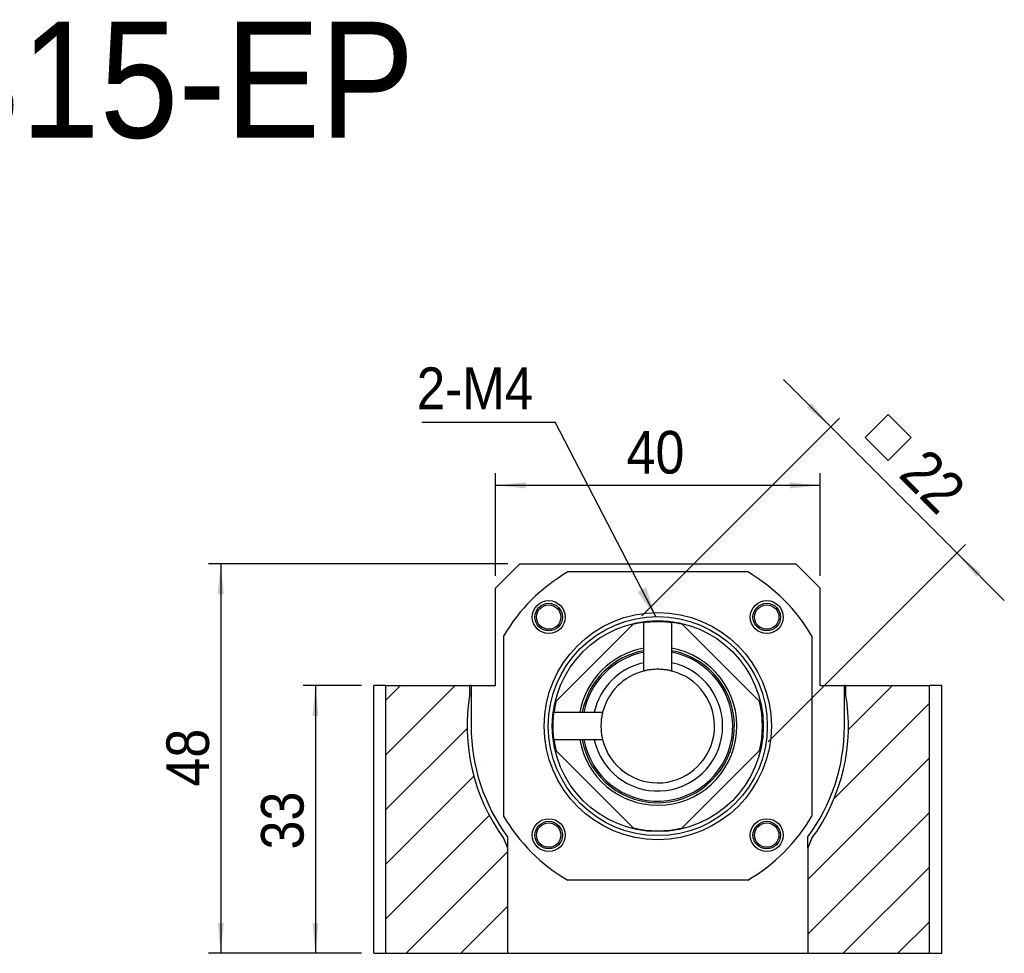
# Model space of a CAD drawing. Header units: millimetres. Extents: x 57 to 400, y 1 to 296.
# Tile 6 of 6: x 228 to 350, y 175 to 290. Entities that reach past the tile are written whole.
import ezdxf

# ---------------------------------------------------------------- set-up
doc = ezdxf.new("R2010")
doc.units = ezdxf.units.MM
doc.header["$LTSCALE"] = 1.5
doc.layers.add('FORMAT', color=7, linetype='Continuous')
doc.styles.add('SLDTEXTSTYLE1', font='GOTHIC.TTF', dxfattribs={"width": 0.913})
doc.styles.get("Standard").update_dxf_attribs({"font": 'GOTHIC.TTF'})
doc.dimstyles.new('SLDDIMSTYLE0', dxfattribs={"dimtxt": 5.25, "dimasz": 3.75, "dimexe": 0, "dimexo": 0.0625, "dimgap": 1.3125, "dimtad": 1, "dimrnd": 1e-09, "dimzin": 12, "dimdsep": 46, "dimtxsty": 'SLDTEXTSTYLE1', "dimsah": 1, "dimcen": 0.09, "dimadec": 0, "dimazin": 3, "dimtfac": 1, "dimtofl": 0, "dimtmove": 0, "dimatfit": 3, "dimfxl": 0, "dimfrac": 2, "dimtolj": 1, "dimtzin": 12, "dimarcsym": 0})
doc.dimstyles.new('SLDDIMSTYLE1', dxfattribs={"dimtxt": 5.25, "dimasz": 3.75, "dimexe": 0, "dimexo": 0.0625, "dimgap": 1.3125, "dimtad": 1, "dimrnd": 1e-09, "dimzin": 12, "dimdsep": 46, "dimtxsty": 'SLDTEXTSTYLE1', "dimsah": 1, "dimcen": 0.09, "dimadec": 0, "dimazin": 3, "dimtfac": 1, "dimtmove": 0, "dimatfit": 0, "dimfxl": 0, "dimfrac": 2, "dimtolj": 1, "dimtzin": 12, "dimarcsym": 0})
doc.dimstyles.new('SLDDIMSTYLE2', dxfattribs={"dimtxt": 0.18, "dimasz": 3.75, "dimexe": 0, "dimexo": 0.0625, "dimgap": 0, "dimtad": 0, "dimtih": 1, "dimtoh": 1, "dimdec": 0, "dimrnd": 1e-09, "dimzin": 0, "dimdsep": 46, "dimtxsty": 'Standard', "dimsah": 1, "dimcen": 0.09, "dimadec": 0, "dimazin": 0, "dimtfac": 3.75, "dimtdec": 0, "dimtofl": 0, "dimtmove": 0, "dimatfit": 3, "dimfxl": 0, "dimfrac": 2, "dimtolj": 1, "dimtzin": 0, "dimarcsym": 0})

# ---------------------------------------------------------------- blocks, each defined once
blk = doc.blocks.new('SW_SYMBOL_MOD_BOX')
at = {"layer": 'FORMAT', "color": 0}
for p, q in [((300, 300), (300, 1200)), ((300, 1200), (1200, 1200)), ((1200, 1200), (1200, 300)), ((300, 300), (1200, 300))]:
    blk.add_line(p, q, dxfattribs=at)
blk = doc.blocks.new('_D_17')
at = {"layer": 'FORMAT', "color": 7}
for p, q in [((328.4, 239.92), (322.57, 245.75)), ((305.12, 216.64), (329.46, 240.98)), ((328.4, 239.92), (343.96, 224.36)), ((320.68, 201.08), (345.02, 225.42)), ((343.96, 224.36), (349.79, 218.53))]:
    blk.add_line(p, q, dxfattribs=at)
for points in [[(328.4, 239.92), (326.01, 242.83), (325.48, 242.3)], [(343.96, 224.36), (346.34, 221.44), (346.87, 221.97)]]:
    blk.add_solid(points, dxfattribs=at)
at = {"layer": 'FORMAT', "color": 7, "xscale": 0.004470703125, "yscale": 0.004470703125, "zscale": 0.004470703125, "rotation": 315.0000000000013}
blk.add_blockref('SW_SYMBOL_MOD_BOX', (330.73, 238.61), dxfattribs=at)
at = {"layer": 'FORMAT', "color": 7, "insert": (340.32, 237.59), "char_height": 5.25, "attachment_point": 1, "rotation": 315, "style": 'SLDTEXTSTYLE1'}
blk.add_mtext('22', dxfattribs=at)
blk = doc.blocks.new('_D_18')
at = {"layer": 'FORMAT', "color": 7}
for p, q in [((287.08, 221.54), (287.08, 234.2)), ((327.08, 221.54), (327.08, 234.2)), ((327.08, 232.7), (287.08, 232.7))]:
    blk.add_line(p, q, dxfattribs=at)
for points in [[(287.08, 232.7), (290.83, 232.33), (290.83, 233.08)], [(327.08, 232.7), (323.33, 233.08), (323.33, 232.33)]]:
    blk.add_solid(points, dxfattribs=at)
at = {"layer": 'FORMAT', "color": 7, "insert": (303.23, 239.41), "char_height": 5.25, "attachment_point": 1, "style": 'SLDTEXTSTYLE1'}
blk.add_mtext('40', dxfattribs=at)
blk = doc.blocks.new('_D_19')
at = {"layer": 'FORMAT', "color": 7}
for p, q in [((270.58, 208.04), (263.39, 208.04)), ((264.89, 208.04), (264.89, 175.04)), ((270.58, 175.04), (263.39, 175.04))]:
    blk.add_line(p, q, dxfattribs=at)
for points in [[(264.89, 208.04), (264.51, 204.29), (265.26, 204.29)], [(264.89, 175.04), (265.26, 178.79), (264.51, 178.79)]]:
    blk.add_solid(points, dxfattribs=at)
at = {"layer": 'FORMAT', "color": 7, "insert": (258.18, 187.83), "char_height": 5.25, "attachment_point": 1, "rotation": 90, "style": 'SLDTEXTSTYLE1'}
blk.add_mtext('33', dxfattribs=at)
blk = doc.blocks.new('_D_20')
at = {"layer": 'FORMAT', "color": 7}
for p, q in [((288.58, 223.04), (251.72, 223.04)), ((253.22, 223.04), (253.22, 175.04)), ((270.58, 175.04), (251.72, 175.04))]:
    blk.add_line(p, q, dxfattribs=at)
for points in [[(253.22, 223.04), (252.85, 219.29), (253.6, 219.29)], [(253.22, 175.04), (253.6, 178.79), (252.85, 178.79)]]:
    blk.add_solid(points, dxfattribs=at)
at = {"layer": 'FORMAT', "color": 7, "insert": (246.52, 195.58), "char_height": 5.25, "attachment_point": 1, "rotation": 90, "style": 'SLDTEXTSTYLE1'}
blk.add_mtext('48', dxfattribs=at)
blk = doc.blocks.new('SW_NOTE_4')
at = {"layer": 'FORMAT', "color": 0}
blk.add_line((-16.42, 0), (0, 0), dxfattribs=at)
at = {"layer": 'FORMAT', "color": 0, "insert": (-17.07, 6.76), "char_height": 5.159, "attachment_point": 1, "style": 'SLDTEXTSTYLE1'}
blk.add_mtext('2-M4', dxfattribs=at)

msp = doc.modelspace()

# ---------------------------------------------------------------- hatches: boundary and pattern name
at = {"linetype": 'Continuous', "lineweight": 18}
h = msp.add_hatch(dxfattribs=at)
h.set_pattern_fill('ANSI31', scale=1.5, style=0)
edge = h.paths.add_edge_path(flags=0)
edge.add_line((305.377, 209.827), (305.377, 215.825))
edge.add_arc((307.077, 203.037), 12.9, 97.57213, 103.50813)
edge.add_line((304.064, 215.58), (294.534, 206.05))
edge.add_arc((307.077, 203.037), 12.9, 166.49187, 172.42787)
edge.add_line((294.289, 204.737), (300.286, 204.737))
edge.add_arc((307.077, 203.037), 7, 104.05459, 165.94541, ccw=False)
edge = h.paths.add_edge_path(flags=0)
edge.add_arc((307.077, 203.037), 12.9, 97.57263, 103.50801, ccw=False)
edge.add_line((305.377, 215.824), (305.377, 209.827))
edge.add_arc((307.077, 203.037), 7, 104.05523, 165.94477)
edge.add_line((300.286, 204.737), (294.289, 204.737))
edge.add_arc((307.077, 203.037), 12.9, 166.49199, 172.42737, ccw=False)
edge.add_line((294.534, 206.05), (304.064, 215.58))
h = msp.add_hatch(dxfattribs=at)
h.set_pattern_fill('ANSI31', scale=1.5, style=0)
edge = h.paths.add_edge_path(flags=0)
edge.add_line((310.09, 190.494), (319.62, 200.024))
edge.add_arc((307.077, 203.037), 12.9, 346.49187, 373.50813)
edge.add_line((319.62, 206.05), (310.09, 215.58))
edge.add_arc((307.077, 203.037), 12.9, 76.49187, 82.42787)
edge.add_line((308.777, 215.825), (308.777, 209.827))
edge.add_arc((307.077, 203.037), 7, -165.94541, 75.94541, ccw=False)
edge.add_line((300.286, 201.337), (294.289, 201.337))
edge.add_arc((307.077, 203.037), 12.9, 187.57213, 193.50813)
edge.add_line((294.534, 200.024), (304.064, 190.494))
edge.add_arc((307.077, 203.037), 12.9, 256.49187, 283.50813)
edge = h.paths.add_edge_path(flags=0)
edge.add_arc((307.077, 203.037), 12.9, -13.50801, 13.50801, ccw=False)
edge.add_line((319.62, 200.024), (310.09, 190.494))
edge.add_arc((307.077, 203.037), 12.9, 256.49199, 283.50801, ccw=False)
edge.add_line((304.064, 190.494), (294.534, 200.024))
edge.add_arc((307.077, 203.037), 12.9, 187.57263, 193.50801, ccw=False)
edge.add_line((294.289, 201.337), (300.286, 201.337))
edge.add_arc((307.077, 203.037), 7, 194.05523, 435.94477)
edge.add_line((308.777, 209.827), (308.777, 215.824))
edge.add_arc((307.077, 203.037), 12.9, 76.49199, 82.42737, ccw=False)
edge.add_line((310.09, 215.58), (319.62, 206.05))
h = msp.add_hatch(dxfattribs=at)
h.set_pattern_fill('ANSI31', scale=1.5, style=0)
edge = h.paths.add_edge_path(flags=0)
edge.add_line((273.577, 208.037), (273.577, 175.037))
edge.add_line((273.577, 175.037), (288.577, 175.037))
edge.add_line((288.577, 175.037), (288.577, 188.037))
edge.add_line((288.577, 188.037), (288.073, 189.213))
edge.add_arc((307.077, 203.037), 23.5, 170.19981, 216.03197, ccw=False)
edge.add_line((283.92, 207.037), (283.92, 208.037))
edge.add_line((283.92, 208.037), (273.577, 208.037))
h = msp.add_hatch(dxfattribs=at)
h.set_pattern_fill('ANSI31', scale=1.5, style=0)
edge = h.paths.add_edge_path(flags=0)
edge.add_line((326.081, 189.213), (325.577, 188.037))
edge.add_line((325.577, 188.037), (325.577, 175.037))
edge.add_line((325.577, 175.037), (340.577, 175.037))
edge.add_line((340.577, 175.037), (340.577, 208.037))
edge.add_line((340.577, 208.037), (330.234, 208.037))
edge.add_line((330.234, 208.037), (330.234, 207.037))
edge.add_arc((307.077, 203.037), 23.5, -36.03197, 9.80019, ccw=False)

# ---------------------------------------------------------------- linework, layer by layer
at = {"color": 7, "linetype": 'Continuous', "lineweight": 25}
for p, q in [((287.077, 220.037), (290.077, 223.037)), ((290.077, 223.037), (324.077, 223.037)), ((324.077, 223.037), (327.077, 220.037)), ((318.167, 222.037), (295.986, 222.037)), ((287.077, 208.037), (287.077, 220.037)), ((327.077, 208.037), (327.077, 220.037)), ((294.534, 206.05), (304.064, 215.58)), ((294.534, 206.05), (304.064, 215.58)), ((305.377, 209.827), (305.377, 215.825)), ((305.377, 209.827), (305.377, 215.824)), ((308.777, 215.825), (308.777, 209.827)), ((308.777, 215.824), (308.777, 209.827)), ((310.09, 215.58), (319.62, 206.05)), ((310.09, 215.58), (319.62, 206.05)), ((288.077, 214.128), (288.077, 191.946)), ((326.077, 214.128), (326.077, 191.946)), ((272.077, 175.037), (272.077, 208.037)), ((273.577, 208.037), (272.077, 208.037)), ((273.577, 208.037), (283.92, 208.037)), ((273.577, 175.037), (273.577, 208.037)), ((283.92, 207.037), (283.92, 208.037)), ((284.077, 208.037), (283.92, 208.037)), ((284.077, 208.037), (284.077, 203.037)), ((284.077, 208.037), (287.077, 208.037)), ((327.077, 208.037), (330.077, 208.037)), ((330.077, 203.037), (330.077, 208.037)), ((330.234, 208.037), (330.077, 208.037)), ((330.234, 208.037), (330.234, 207.037)), ((330.234, 208.037), (340.577, 208.037)), ((340.577, 175.037), (340.577, 208.037)), ((342.077, 208.037), (340.577, 208.037)), ((342.077, 175.037), (342.077, 208.037)), ((294.289, 204.737), (300.286, 204.737)), ((294.289, 204.737), (300.286, 204.737)), ((300.286, 201.337), (294.289, 201.337)), ((300.286, 201.337), (294.289, 201.337)), ((304.064, 190.494), (294.534, 200.024)), ((304.064, 190.494), (294.534, 200.024)), ((319.62, 200.024), (310.09, 190.494)), ((319.62, 200.024), (310.09, 190.494)), ((288.577, 189.371), (288.577, 188.037)), ((325.577, 188.037), (325.577, 189.371)), ((288.073, 189.213), (288.577, 188.037)), ((326.081, 189.213), (325.577, 188.037)), ((288.577, 188.037), (288.577, 175.037)), ((325.577, 188.037), (325.577, 175.037)), ((318.167, 184.037), (295.986, 184.037)), ((272.077, 175.037), (273.577, 175.037)), ((273.577, 175.037), (288.577, 175.037)), ((288.577, 175.037), (325.577, 175.037)), ((325.577, 175.037), (340.577, 175.037)), ((340.577, 175.037), (342.077, 175.037))]:
    msp.add_line(p, q, dxfattribs=at)
for centre, radius in [((293.642, 216.472), 2.025), ((320.512, 216.472), 2.025), ((293.642, 216.472), 1.7), ((293.642, 216.472), 1.5), ((320.512, 216.472), 1.7), ((320.512, 216.472), 1.5), ((307.077, 203.037), 14), ((307.077, 203.037), 13.5), ((307.077, 203.037), 13), ((293.642, 189.602), 2.025), ((293.642, 189.602), 1.7), ((293.642, 189.602), 1.5), ((320.512, 189.602), 2.025), ((320.512, 189.602), 1.7), ((320.512, 189.602), 1.5)]:
    msp.add_circle(centre, radius, dxfattribs=at)
for radius, start, end in [(22, 120.27264, 149.72736), (22, 30.27264, 59.72736), (12.9, 97.57213, 103.50813), (12.9, 97.57263, 103.50801), (12.9, 76.49187, 82.42787), (12.9, 76.49199, 82.42737), (9.75, 100.04136, 169.95864), (9.75, 270, 79.95864), (9.45, 190.3636, 79.6364), (9.45, 100.3636, 169.6364), (9.25, 100.59023, 169.40977), (9.25, 272.17953, 79.40977), (8, 102.2689, 167.7311), (8, 272.17953, 77.7311), (7, 194.05459, 75.94541), (7, 194.05523, 75.94477), (7, 104.05459, 165.94541), (7, 104.05523, 165.94477), (23.5, 170.19981, 216.03197), (23.5, 323.96803, 9.80019), (12.9, 166.49199, 172.42737), (12.9, 166.49187, 172.42787), (12.9, 346.49187, 13.50813), (12.9, 346.49199, 13.50801), (23, 180, 216.45268), (23, 323.54732, 0), (12.9, 187.57263, 193.50801), (12.9, 187.57213, 193.50813), (9.75, 190.04136, 270), (9.25, 190.59023, 272.17953), (8, 192.2689, 272.17953), (22, 210.27264, 239.72736), (22, 300.27264, 329.72736), (12.9, 256.49187, 283.50813), (12.9, 256.49199, 283.50801)]:
    msp.add_arc((307.077, 203.037), radius, start, end, dxfattribs=at)
for points, knots in [([(305.377, 215.825), (305.377, 215.825), (305.422, 215.831), (305.591, 215.851), (305.717, 215.866), (305.952, 215.888), (306.04, 215.896), (306.224, 215.909), (306.322, 215.915), (306.63, 215.931), (306.856, 215.937), (307.3, 215.937), (307.524, 215.931), (307.933, 215.91), (308.122, 215.896), (308.357, 215.874), (308.429, 215.866), (308.552, 215.853), (308.604, 215.846), (308.69, 215.836), (308.722, 215.832), (308.766, 215.826), (308.777, 215.825), (308.777, 215.825)], [0, 0, 0, 0, 0.125, 0.125, 0.25, 0.25, 0.3125, 0.3125, 0.375, 0.375, 0.5, 0.5, 0.625, 0.625, 0.75, 0.75, 0.8125, 0.8125, 0.875, 0.875, 0.9375, 0.9375, 1, 1, 1, 1]), ([(308.777, 209.827), (308.777, 209.827), (308.732, 209.839), (308.604, 209.868), (308.551, 209.88), (308.428, 209.906), (308.358, 209.919), (308.122, 209.96), (307.936, 209.987), (307.625, 210.016), (307.519, 210.024), (307.3, 210.034), (307.187, 210.037), (306.854, 210.037), (306.629, 210.026), (306.322, 209.997), (306.223, 209.985), (306.038, 209.96), (305.953, 209.947), (305.796, 209.919), (305.725, 209.905), (305.602, 209.88), (305.55, 209.868), (305.421, 209.839), (305.377, 209.827), (305.377, 209.827)], [0, 0, 0, 0, 0.125, 0.125, 0.1875, 0.1875, 0.25, 0.25, 0.375, 0.375, 0.4375, 0.4375, 0.5, 0.5, 0.625, 0.625, 0.6875, 0.6875, 0.75, 0.75, 0.8125, 0.8125, 0.875, 0.875, 1, 1, 1, 1]), ([(294.289, 201.337), (294.289, 201.337), (294.288, 201.348), (294.282, 201.391), (294.278, 201.424), (294.267, 201.509), (294.261, 201.562), (294.248, 201.685), (294.24, 201.757), (294.218, 201.992), (294.203, 202.181), (294.183, 202.59), (294.177, 202.814), (294.177, 203.147), (294.178, 203.26), (294.184, 203.478), (294.188, 203.584), (294.204, 203.893), (294.218, 204.08), (294.24, 204.318), (294.248, 204.388), (294.261, 204.511), (294.267, 204.565), (294.278, 204.65), (294.282, 204.682), (294.288, 204.726), (294.289, 204.737), (294.289, 204.737)], [0, 0, 0, 0, 0.0625, 0.0625, 0.125, 0.125, 0.1875, 0.1875, 0.25, 0.25, 0.375, 0.375, 0.5, 0.5, 0.5625, 0.5625, 0.625, 0.625, 0.75, 0.75, 0.8125, 0.8125, 0.875, 0.875, 0.9375, 0.9375, 1, 1, 1, 1]), ([(300.286, 204.737), (300.286, 204.737), (300.275, 204.692), (300.245, 204.564), (300.234, 204.511), (300.208, 204.388), (300.195, 204.318), (300.154, 204.082), (300.127, 203.896), (300.098, 203.586), (300.09, 203.479), (300.08, 203.26), (300.077, 203.147), (300.077, 202.814), (300.088, 202.589), (300.117, 202.282), (300.129, 202.183), (300.154, 201.999), (300.167, 201.913), (300.195, 201.757), (300.208, 201.685), (300.234, 201.562), (300.245, 201.51), (300.275, 201.381), (300.286, 201.337), (300.286, 201.337)], [0, 0, 0, 0, 0.125, 0.125, 0.1875, 0.1875, 0.25, 0.25, 0.375, 0.375, 0.4375, 0.4375, 0.5, 0.5, 0.625, 0.625, 0.6875, 0.6875, 0.75, 0.75, 0.8125, 0.8125, 0.875, 0.875, 1, 1, 1, 1])]:
    msp.add_open_spline(points, degree=3, knots=knots, dxfattribs=at)

# ---------------------------------------------------------------- block references
at = {"layer": 'FORMAT', "color": 7}
msp.add_blockref('SW_NOTE_4', (294.437, 240.483), dxfattribs=at)

# ---------------------------------------------------------------- texts
at = {"layer": 'FORMAT', "color": 7, "insert": (178.2, 289.843), "char_height": 14.2875, "attachment_point": 1, "style": 'SLDTEXTSTYLE1'}
msp.add_mtext('MBCB15-EP', dxfattribs=at)

# ---------------------------------------------------------------- dimensions: what is measured, and where the dimension line sits
at = {"layer": 'FORMAT', "color": 7}
dim = msp.add_linear_dim(base=(343.956, 224.36), p1=(304.064, 215.58), p2=(319.62, 200.024), angle=315, text='{\\fGDT;o}<>', dimstyle='SLDDIMSTYLE1', dxfattribs=at)
dim.commit()
dim.dimension.update_dxf_attribs({"geometry": '_D_17', "text_midpoint": (335.615, 232.701), "dimtype": 160})
for base, p1, p2, angle, picture, middle in [((287.077, 232.701), (327.077, 220.037), (287.077, 220.037), 0, '_D_18', (307.113, 232.701)), ((253.222, 175.037), (290.077, 223.037), (272.077, 175.037), 90, '_D_20', (253.222, 199.454)), ((264.89, 175.037), (272.077, 208.037), (272.077, 175.037), 90, '_D_19', (264.89, 191.709))]:
    dim = msp.add_linear_dim(base=base, p1=p1, p2=p2, angle=angle, dimstyle='SLDDIMSTYLE0', dxfattribs=at)
    dim.commit()
    dim.dimension.update_dxf_attribs({"geometry": picture, "text_midpoint": middle, "dimtype": 160})

# ---------------------------------------------------------------- leaders
msp.add_leader([(306.828, 216.535), (294.437, 240.483)], dimstyle='SLDDIMSTYLE2', dxfattribs=at)

doc.saveas('drawing.dxf')
